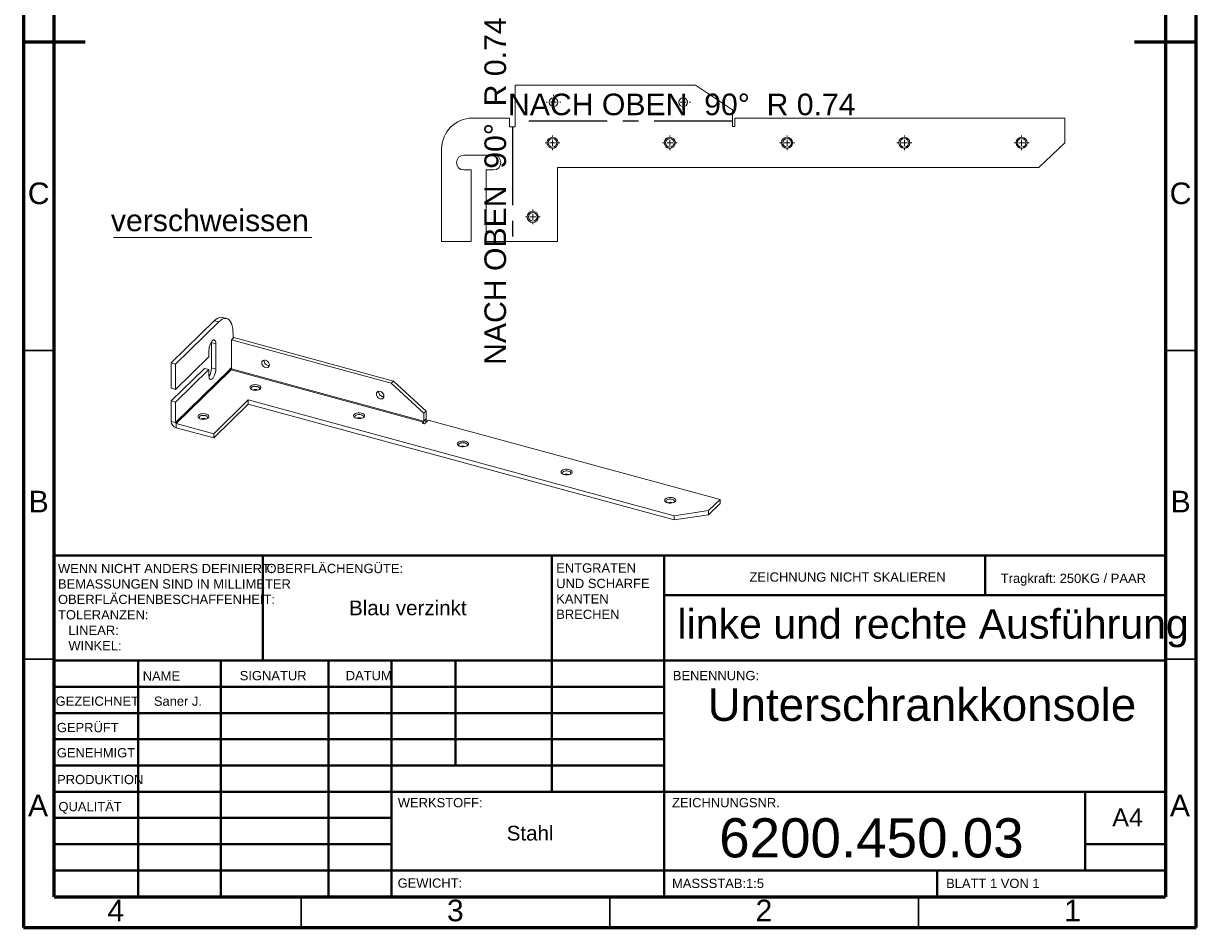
# Model space of a CAD drawing. Header units: millimetres. Extents: x 15 to 205, y 5 to 292.
# Tile 1 of 3: x 15 to 205, y 5 to 151. Entities that reach past the tile are written whole.
import ezdxf

# ---------------------------------------------------------------- set-up
doc = ezdxf.new("R2010")
doc.units = ezdxf.units.MM
doc.linetypes.add('CENTERX2', pattern=[20.32, 12.7, -2.54, 2.54, -2.54])
doc.layers.get('0').update_dxf_attribs({"color": 18, "true_color": 0x000000})
doc.styles.add('SLDTEXTSTYLE0', font='arial.ttf')

# ---------------------------------------------------------------- blocks, each defined once
blk = doc.blocks.new('SW_CENTERMARKSYMBOL_7')
at = {"color": 0, "linetype": 'Continuous', "lineweight": 0}
for p, q in [((-1, 0), (-1.2, 0)), ((0, 0), (-0.5, 0)), ((0, 1), (0, 1.2)), ((0, 0), (0, 0.5)), ((0, 0), (0.5, 0)), ((0, 0), (0, -0.5)), ((1, 0), (1.2, 0)), ((0, -1), (0, -1.2))]:
    blk.add_line(p, q, dxfattribs=at)
blk = doc.blocks.new('SW_CENTERMARKSYMBOL_6')
at = {"color": 0, "linetype": 'Continuous', "lineweight": 0}
for p, q in [((-1, 0), (-1.2, 0)), ((0, 0), (-0.5, 0)), ((0, 1), (0, 1.2)), ((0, 0), (0, 0.5)), ((0, 0), (0.5, 0)), ((0, 0), (0, -0.5)), ((1, 0), (1.2, 0)), ((0, -1), (0, -1.2))]:
    blk.add_line(p, q, dxfattribs=at)
blk = doc.blocks.new('SW_CENTERMARKSYMBOL_5')
at = {"color": 0, "linetype": 'Continuous', "lineweight": 0}
for p, q in [((-1, 0), (-1.2, 0)), ((0, 0), (-0.5, 0)), ((0, 1), (0, 1.2)), ((0, 0), (0, 0.5)), ((0, 0), (0.5, 0)), ((0, 0), (0, -0.5)), ((1, 0), (1.2, 0)), ((0, -1), (0, -1.2))]:
    blk.add_line(p, q, dxfattribs=at)
blk = doc.blocks.new('SW_CENTERMARKSYMBOL_4')
at = {"color": 0, "linetype": 'Continuous', "lineweight": 0}
for p, q in [((-1, 0), (-1.2, 0)), ((0, 0), (-0.5, 0)), ((0, 1), (0, 1.2)), ((0, 0), (0, 0.5)), ((0, 0), (0.5, 0)), ((0, 0), (0, -0.5)), ((1, 0), (1.2, 0)), ((0, -1), (0, -1.2))]:
    blk.add_line(p, q, dxfattribs=at)
blk = doc.blocks.new('SW_CENTERMARKSYMBOL_3')
at = {"color": 0, "linetype": 'Continuous', "lineweight": 0}
for p, q in [((-1, 0), (-1.2, 0)), ((0, 0), (-0.5, 0)), ((0, 1), (0, 1.2)), ((0, 0), (0, 0.5)), ((0, 0), (0.5, 0)), ((0, 0), (0, -0.5)), ((1, 0), (1.2, 0)), ((0, -1), (0, -1.2))]:
    blk.add_line(p, q, dxfattribs=at)
blk = doc.blocks.new('SW_CENTERMARKSYMBOL_2')
at = {"color": 0, "linetype": 'Continuous', "lineweight": 0}
for p, q in [((-1, 0), (-1.2, 0)), ((0, 0), (-0.5, 0)), ((0, 1), (0, 1.2)), ((0, 0), (0, 0.5)), ((0, 0), (0.5, 0)), ((0, 0), (0, -0.5)), ((1, 0), (1.2, 0)), ((0, -1), (0, -1.2))]:
    blk.add_line(p, q, dxfattribs=at)
blk = doc.blocks.new('SW_CENTERMARKSYMBOL_1')
at = {"color": 0, "linetype": 'Continuous', "lineweight": 0}
for p, q in [((-1, 0), (-1.2, 0)), ((0, 0), (-0.5, 0)), ((0, 1), (0, 1.2)), ((0, 0), (0, 0.5)), ((0, 0), (0.5, 0)), ((0, 0), (0, -0.5)), ((1, 0), (1.2, 0)), ((0, -1), (0, -1.2))]:
    blk.add_line(p, q, dxfattribs=at)
blk = doc.blocks.new('SW_CENTERMARKSYMBOL_0')
at = {"color": 0, "linetype": 'Continuous', "lineweight": 0}
for p, q in [((-1, 0), (-1.2, 0)), ((0, 0), (-0.5, 0)), ((0, 1), (0, 1.2)), ((0, 0), (0, 0.5)), ((0, 0), (0.5, 0)), ((0, 0), (0, -0.5)), ((1, 0), (1.2, 0)), ((0, -1), (0, -1.2))]:
    blk.add_line(p, q, dxfattribs=at)
blk = doc.blocks.new('SW_NOTE_2')
at = {"color": 0, "linetype": 'Continuous', "lineweight": 0}
blk.add_line((-32.16, 0), (0, 0), dxfattribs=at)
at = {"color": 0, "linetype": 'Continuous', "lineweight": 0, "insert": (-32.57, 4.52), "char_height": 3.5, "width": 70.1522, "attachment_point": 1, "style": 'SLDTEXTSTYLE0'}
blk.add_mtext('verschweissen', dxfattribs=at)
blk = doc.blocks.new('SW_NOTE_1')
at = {"color": 0, "linetype": 'Continuous', "lineweight": 0, "char_height": 1.5, "attachment_point": 1, "style": 'SLDTEXTSTYLE0'}
for s, insert, width in [('WENN NICHT ANDERS DEFINIERT:', (0, 1.93), 72.2283), ('BEMASSUNGEN SIND IN MILLIMETER', (0, -0.57), 78.0978), ('OBERFLÄCHENBESCHAFFENHEIT:', (0, -3.07), 72.7011), ('TOLERANZEN:', (0, -5.57), 31.8587), ('LINEAR:', (1.69, -8.07), 18.8804), ('WINKEL:', (1.69, -10.57), 19.8098)]:
    blk.add_mtext(s, dxfattribs=dict(at, insert=insert, width=width))
blk = doc.blocks.new('SW_NOTE_0')
at = {"color": 0, "linetype": 'Continuous', "lineweight": 0, "char_height": 1.5, "attachment_point": 1, "style": 'SLDTEXTSTYLE0'}
for s, insert, width in [('ENTGRATEN', (0, 1.93), 28.4022), ('UND SCHARFE', (0, -0.57), 32.9348), ('KANTEN', (0, -3.07), 19.5978), ('BRECHEN', (0, -5.57), 23.087)]:
    blk.add_mtext(s, dxfattribs=dict(at, insert=insert, width=width))

msp = doc.modelspace()

# ---------------------------------------------------------------- linework, layer by layer
at = {"color": 18, "linetype": 'Continuous', "lineweight": 60, "true_color": 0x000000}
for p, q in [((15, 292), (15, 5)), ((205, 5), (205, 292)), ((20, 10), (20, 287)), ((200, 287), (200, 10)), ((15, 148.5), (25, 148.5)), ((195, 148.5), (205, 148.5)), ((20, 10), (200, 10)), ((15, 5), (205, 5))]:
    msp.add_line(p, q, dxfattribs=at)
at = {"color": 18, "linetype": 'Continuous', "lineweight": 15, "true_color": 0x000000}
for p, q in [((123.8692, 141.5034), (94.6572, 141.5034)), ((94.6572, 134.7383), (94.6572, 141.5034)), ((123.8692, 141.5034), (129.8692, 137.5034)), ((129.8692, 137.5034), (129.8692, 134.791)), ((93.7441, 136.1383), (87.7441, 136.1383)), ((93.7441, 134.7383), (93.7441, 136.1383)), ((183.7092, 136.1383), (130.2692, 136.1383)), ((130.2692, 134.791), (130.2692, 136.1383)), ((183.7092, 132.1383), (183.7092, 136.1383)), ((93.7441, 134.7383), (94.6572, 134.7383)), ((129.8692, 134.791), (130.2692, 134.791)), ((82.7441, 131.1383), (82.7441, 116.1383)), ((179.5092, 128.1383), (183.7092, 132.1383)), ((91.1441, 130.1383), (86.3441, 130.1383)), ((86.3441, 127.7383), (87.5441, 127.7383)), ((87.5441, 127.7383), (87.5441, 116.1383)), ((89.9441, 127.7383), (91.1441, 127.7383)), ((89.9441, 116.1383), (89.9441, 127.7383)), ((101.5092, 116.1383), (101.5092, 128.1383)), ((101.5092, 128.1383), (179.5092, 128.1383)), ((82.7441, 116.1383), (87.5441, 116.1383)), ((89.9441, 116.1383), (101.5092, 116.1383)), ((45.9219, 103.3203), (38.9215, 96.4877)), ((46.6294, 103.128), (39.629, 96.2954)), ((46.6294, 103.128), (45.9219, 103.3203)), ((47.9408, 103.6672), (47.2332, 103.8595)), ((48.9629, 100.4421), (48.9629, 101.1197)), ((45.4521, 99.8838), (45.4552, 99.779)), ((45.4552, 99.779), (45.4552, 95.6646)), ((46.1627, 99.5867), (45.4552, 99.779)), ((46.1627, 95.4723), (46.1627, 99.5867)), ((49.0938, 100.5699), (48.7205, 100.2055)), ((74.5561, 93.1839), (48.7205, 100.2055)), ((48.7205, 100.2055), (48.7205, 95.5316)), ((74.9294, 93.5483), (49.0938, 100.5699)), ((45.0427, 97.4649), (39.629, 92.181)), ((45.0427, 98.4935), (45.0427, 97.4649)), ((53.9687, 96.8449), (53.9754, 96.9307)), ((38.9215, 96.4877), (39.629, 96.2954)), ((38.9215, 96.4877), (38.9215, 92.3733)), ((44.3351, 95.6), (38.9215, 90.3161)), ((39.629, 96.2954), (39.629, 92.181)), ((39.629, 90.1238), (45.0427, 95.4077)), ((48.3095, 95.2939), (39.629, 86.8214)), ((39.7593, 86.6597), (48.4398, 95.1322)), ((45.0427, 95.4077), (44.3351, 95.6)), ((45.0427, 95.4077), (45.0427, 94.3791)), ((46.1627, 95.4723), (45.4552, 95.6646)), ((48.3095, 95.339), (48.7205, 95.7401)), ((48.3095, 95.2939), (48.3095, 95.339)), ((48.4398, 95.1322), (48.4404, 95.132)), ((48.4404, 95.132), (48.6517, 95.3382)), ((48.6517, 95.3382), (79.7938, 86.8744)), ((79.8626, 87.0678), (48.7205, 95.5316)), ((74.5561, 93.1839), (74.9294, 93.5483)), ((74.5561, 93.1839), (79.8626, 88.313)), ((80.2359, 88.6774), (74.9294, 93.5483)), ((39.629, 92.181), (38.9215, 92.3733)), ((72.5415, 91.7972), (72.5481, 91.883)), ((38.9215, 90.3161), (38.9215, 87.0137)), ((39.629, 90.1238), (38.9215, 90.3161)), ((39.629, 90.1238), (39.629, 86.8214)), ((45.8199, 85.0126), (51.4203, 90.4787)), ((45.8199, 84.3268), (51.4203, 89.7929)), ((51.4203, 89.7929), (51.4203, 90.4787)), ((51.4203, 90.4787), (120.4049, 71.7301)), ((51.4203, 89.7929), (120.4049, 71.0444)), ((79.8626, 88.313), (80.2359, 88.6774)), ((79.8626, 87.0678), (79.8626, 88.313)), ((79.8626, 87.0678), (80.2359, 87.4322)), ((80.2359, 87.4322), (80.2359, 88.6774)), ((39.629, 86.8214), (38.9215, 87.0137)), ((39.7593, 86.6597), (39.7593, 85.974)), ((39.7593, 86.6597), (45.8199, 85.0126)), ((39.7593, 85.974), (45.8199, 84.3268)), ((79.7938, 86.8744), (79.6072, 86.6922)), ((79.6072, 86.6922), (79.9609, 86.5961)), ((79.7938, 86.8744), (79.7938, 86.6415)), ((79.9609, 86.5961), (80.5897, 87.2098)), ((127.853, 74.3647), (80.5897, 87.2098)), ((45.8199, 84.3268), (45.8199, 85.0126)), ((125.9862, 72.5426), (127.853, 74.3647)), ((127.853, 73.6789), (127.853, 74.3647)), ((120.4049, 71.7301), (125.9862, 72.5426)), ((125.9862, 71.8569), (127.853, 73.6789)), ((125.9862, 71.8569), (125.9862, 72.5426)), ((120.4049, 71.0444), (125.9862, 71.8569)), ((120.4049, 71.0444), (120.4049, 71.7301))]:
    msp.add_line(p, q, dxfattribs=at)
at = {"color": 18, "linetype": 'CENTERX2', "true_color": 0x000000}
for p, q in [((129.8692, 135.6208), (94.6572, 135.6208)), ((94.2266, 134.7383), (94.2266, 116.1383))]:
    msp.add_line(p, q, dxfattribs=at)
at = {"color": 18, "linetype": 'Continuous', "lineweight": 30, "true_color": 0x000000}
for p, q in [((20, 98.5), (15, 98.5)), ((200, 98.5), (205, 98.5)), ((20, 48.5), (15, 48.5)), ((200, 48.5), (205, 48.5)), ((60, 10), (60, 5)), ((110, 10), (110, 5)), ((160, 10), (160, 5))]:
    msp.add_line(p, q, dxfattribs=at)
at = {"color": 18, "linetype": 'Continuous', "lineweight": 40, "true_color": 0x000000}
for p, q in [((20, 65.25), (20, 10)), ((20, 65.25), (200, 65.25)), ((53.8, 48.25), (53.8, 65.25)), ((100.6, 65.25), (100.6, 27)), ((118.8, 65.25), (118.8, 10)), ((170.8, 58.875), (170.8, 65.25)), ((200, 58.875), (118.8, 58.875)), ((200, 48.25), (20, 48.25)), ((33.5963, 48.25), (33.5963, 10)), ((46.991, 48.25), (46.991, 10)), ((64.3989, 48.25), (64.3989, 10)), ((74.6, 10), (74.6, 48.25)), ((85, 31.25), (85, 48.25)), ((118.8, 44), (20, 44)), ((118.8, 39.75), (20, 39.75)), ((118.8, 35.5), (20, 35.5)), ((118.8, 31.25), (20, 31.25)), ((74.6, 27), (20, 27)), ((74.6, 27), (200, 27)), ((187, 14.25), (187, 27)), ((74.6, 22.7499), (20, 22.7499)), ((74.6, 18.5), (20, 18.5)), ((200, 18.5), (187, 18.5)), ((20, 14.25), (200, 14.25)), ((163, 10), (163, 14.25))]:
    msp.add_line(p, q, dxfattribs=at)
at = {"color": 18, "linetype": 'Continuous', "lineweight": 15, "true_color": 0x000000}
for points in [[(45.9219, 103.3203), (46.2032, 103.5636), (46.4803, 103.7408), (46.7494, 103.8494), (47.0063, 103.8878), (47.2332, 103.8595)], [(48.9629, 101.1197), (48.9459, 101.6197), (48.8951, 102.0792), (48.8113, 102.4915), (48.6956, 102.8506), (48.5499, 103.1512), (48.3761, 103.389), (48.1768, 103.5605), (47.955, 103.6632), (47.7139, 103.6955), (47.4569, 103.6571), (47.1879, 103.5485), (46.9107, 103.3713), (46.6294, 103.128)], [(46.1627, 99.5867), (46.1465, 99.817), (46.0986, 100.0021), (46.0219, 100.1313), (45.9208, 100.1971), (45.8013, 100.1957), (45.6702, 100.1271), (45.5352, 99.9953), (45.4041, 99.808), (45.2846, 99.5761), (45.1835, 99.313), (45.1068, 99.0341), (45.0589, 98.7555), (45.0427, 98.4935)], [(45.0427, 94.3791), (45.0589, 94.1488), (45.1068, 93.9637), (45.1835, 93.8345), (45.2846, 93.7687), (45.4041, 93.7701), (45.5352, 93.8387), (45.6702, 93.9705), (45.8013, 94.1578), (45.9208, 94.3897), (46.0219, 94.6528), (46.0986, 94.9317), (46.1465, 95.2103), (46.1627, 95.4723)], [(53.205, 92.1597), (53.2693, 92.2601), (53.2724, 92.3729), (53.2077, 92.4806), (53.0815, 92.5728), (52.9062, 92.6404), (52.6989, 92.6768), (52.4799, 92.6784), (52.2707, 92.6451), (52.0917, 92.5801), (51.9604, 92.4898), (51.8898, 92.383), (51.8866, 92.2703), (51.9513, 92.1625), (51.954, 92.1597)], [(44.7745, 87.4628), (44.8388, 87.5631), (44.8419, 87.6759), (44.7772, 87.7837), (44.651, 87.8759), (44.4757, 87.9435), (44.2684, 87.9799), (44.0494, 87.9815), (43.8402, 87.9482), (43.6612, 87.8832), (43.5299, 87.7929), (43.4593, 87.6861), (43.4562, 87.5733), (43.5209, 87.4656), (43.5235, 87.4628)], [(70.009, 87.5928), (70.0732, 87.6931), (70.0763, 87.8059), (70.0117, 87.9137), (69.8855, 88.0059), (69.7102, 88.0735), (69.5029, 88.1099), (69.2839, 88.1115), (69.0746, 88.0781), (68.8956, 88.0132), (68.7644, 87.9229), (68.6937, 87.8161), (68.6906, 87.7033), (68.7553, 87.5955), (68.758, 87.5928)], [(86.8129, 83.0258), (86.8772, 83.1262), (86.8803, 83.239), (86.8156, 83.3467), (86.6894, 83.4389), (86.5141, 83.5065), (86.3068, 83.5429), (86.0878, 83.5445), (85.8786, 83.5112), (85.6996, 83.4462), (85.5683, 83.3559), (85.4977, 83.2491), (85.4945, 83.1364), (85.5592, 83.0286), (85.5619, 83.0258)], [(103.6168, 78.4588), (103.6811, 78.5592), (103.6842, 78.672), (103.6195, 78.7798), (103.4934, 78.872), (103.318, 78.9396), (103.1107, 78.9759), (102.8918, 78.9776), (102.6825, 78.9442), (102.5035, 78.8793), (102.3723, 78.789), (102.3016, 78.6822), (102.2985, 78.5694), (102.3632, 78.4616), (102.3659, 78.4588)], [(120.4208, 73.8919), (120.485, 73.9923), (120.4882, 74.105), (120.4235, 74.2128), (120.2973, 74.305), (120.122, 74.3726), (119.9147, 74.409), (119.6957, 74.4106), (119.4865, 74.3773), (119.3075, 74.3123), (119.1762, 74.222), (119.1056, 74.1152), (119.1024, 74.0025), (119.1671, 73.8947), (119.1698, 73.8919)]]:
    msp.add_lwpolyline(points, dxfattribs=at)
for points in [[(53.5954, 96.4805), (53.6257, 96.2868), (53.7136, 96.0957), (53.8506, 95.9257), (54.0231, 95.7936), (54.2145, 95.7122), (54.4058, 95.6896), (54.5784, 95.7279), (54.7153, 95.8234), (54.8032, 95.9668), (54.8335, 96.144), (54.8032, 96.3376), (54.7153, 96.5288), (54.5784, 96.6988), (54.4058, 96.8309), (54.2145, 96.9122), (54.0231, 96.9349), (53.8506, 96.8966), (53.7136, 96.801), (53.6257, 96.6577)], [(52.1595, 92.083), (51.9603, 92.1566), (51.8071, 92.2551), (51.7111, 92.3713), (51.6795, 92.4965), (51.7147, 92.6214), (51.8141, 92.7368), (51.9702, 92.8341), (52.1715, 92.9061), (52.403, 92.9475), (52.6477, 92.9552), (52.8873, 92.9286), (53.104, 92.8697), (53.2819, 92.7828), (53.4077, 92.6745), (53.472, 92.5527), (53.4702, 92.4264), (53.4023, 92.3051), (53.2734, 92.1978), (53.093, 92.1123), (52.8746, 92.0551), (52.6342, 92.0303), (52.3898, 92.0399)], [(72.1681, 91.4328), (72.1984, 91.2392), (72.2864, 91.048), (72.4233, 90.878), (72.5959, 90.7459), (72.7872, 90.6645), (72.9785, 90.6419), (73.1511, 90.6802), (73.2881, 90.7757), (73.376, 90.9191), (73.4063, 91.0963), (73.376, 91.2899), (73.2881, 91.4811), (73.1511, 91.6511), (72.9785, 91.7832), (72.7872, 91.8646), (72.5959, 91.8872), (72.4233, 91.8489), (72.2864, 91.7534), (72.1984, 91.61)], [(43.729, 87.3861), (43.5298, 87.4597), (43.3766, 87.5582), (43.2806, 87.6743), (43.2491, 87.7995), (43.2843, 87.9245), (43.3836, 88.0399), (43.5397, 88.1372), (43.741, 88.2092), (43.9725, 88.2506), (44.2172, 88.2583), (44.4568, 88.2317), (44.6735, 88.1727), (44.8514, 88.0859), (44.9772, 87.9775), (45.0416, 87.8557), (45.0397, 87.7295), (44.9718, 87.6082), (44.8429, 87.5008), (44.6625, 87.4154), (44.4441, 87.3581), (44.2037, 87.3334), (43.9593, 87.3429)], [(68.9634, 87.5161), (68.7643, 87.5897), (68.611, 87.6882), (68.5151, 87.8043), (68.4835, 87.9295), (68.5187, 88.0544), (68.618, 88.1698), (68.7741, 88.2672), (68.9754, 88.3392), (69.207, 88.3806), (69.4516, 88.3882), (69.6912, 88.3616), (69.908, 88.3027), (70.0858, 88.2159), (70.2116, 88.1075), (70.276, 87.9857), (70.2741, 87.8595), (70.2063, 87.7382), (70.0773, 87.6308), (69.897, 87.5454), (69.6785, 87.4881), (69.4382, 87.4634), (69.1938, 87.4729)], [(85.7674, 82.9491), (85.5682, 83.0227), (85.415, 83.1212), (85.319, 83.2374), (85.2874, 83.3626), (85.3226, 83.4875), (85.422, 83.6029), (85.5781, 83.7002), (85.7793, 83.7722), (86.0109, 83.8136), (86.2555, 83.8213), (86.4951, 83.7947), (86.7119, 83.7358), (86.8898, 83.6489), (87.0156, 83.5406), (87.0799, 83.4188), (87.0781, 83.2925), (87.0102, 83.1712), (86.8813, 83.0639), (86.7009, 82.9784), (86.4825, 82.9212), (86.2421, 82.8964), (85.9977, 82.906)], [(102.5713, 78.3822), (102.3722, 78.4557), (102.2189, 78.5543), (102.1229, 78.6704), (102.0914, 78.7956), (102.1266, 78.9205), (102.2259, 79.0359), (102.382, 79.1333), (102.5833, 79.2053), (102.8148, 79.2467), (103.0595, 79.2543), (103.2991, 79.2277), (103.5159, 79.1688), (103.6937, 79.082), (103.8195, 78.9736), (103.8839, 78.8518), (103.882, 78.7256), (103.8141, 78.6043), (103.6852, 78.4969), (103.5049, 78.4115), (103.2864, 78.3542), (103.0461, 78.3295), (102.8017, 78.339)], [(119.3753, 73.8152), (119.1761, 73.8888), (119.0228, 73.9873), (118.9269, 74.1035), (118.8953, 74.2287), (118.9305, 74.3536), (119.0298, 74.469), (119.1859, 74.5663), (119.3872, 74.6383), (119.6188, 74.6797), (119.8634, 74.6874), (120.103, 74.6608), (120.3198, 74.6019), (120.4977, 74.515), (120.6235, 74.4067), (120.6878, 74.2849), (120.686, 74.1586), (120.6181, 74.0373), (120.4892, 73.93), (120.3088, 73.8445), (120.0903, 73.7873), (119.85, 73.7625), (119.6056, 73.7721)]]:
    msp.add_lwpolyline(points, close=True, dxfattribs=at)
for centre, radius in [((100.8692, 138.7034), 0.7), ((121.8692, 138.7034), 0.7), ((100.7092, 132.1383), 0.9), ((119.7092, 132.1383), 0.9), ((138.7092, 132.1383), 0.9), ((157.7092, 132.1383), 0.9), ((176.7092, 132.1383), 0.9), ((100.7092, 132.1383), 0.7), ((119.7092, 132.1383), 0.7), ((138.7092, 132.1383), 0.7), ((157.7092, 132.1383), 0.7), ((176.7092, 132.1383), 0.7), ((97.5092, 120.1383), 0.9), ((97.5092, 120.1383), 0.7)]:
    msp.add_circle(centre, radius, dxfattribs=at)
for centre, radius, start, end in [((87.7441, 131.1383), 5, 90, 180), ((86.3441, 128.9383), 1.2, 90, 270), ((91.1441, 128.9383), 1.2, 270, 90), ((42.8258, 95.6835), 2.6294, 327.592509, 359.588937), ((48.4881, 95.3044), 0.1789, 183.391562, 254.33381), ((48.4192, 95.5298), 0.3013, 320.512944, 0.343437), ((54.7847, 96.8736), 0.8165, 182.012077, 272.965715), ((52.5795, 90.9568), 1.2134, 68.809652, 111.190348), ((73.3575, 91.8259), 0.8165, 182.012077, 272.965715), ((44.149, 86.2599), 1.2134, 68.809652, 111.190348), ((69.3835, 86.3899), 1.2134, 68.809652, 111.190348), ((78.0765, 87.4694), 2.1597, 340.306357, 359.015353), ((40.07, 87.0818), 1.1505, 183.391562, 254.33381), ((39.8076, 86.832), 0.1789, 183.391562, 254.33381), ((79.5613, 87.066), 0.3013, 320.512944, 0.343437), ((86.1874, 81.8229), 1.2134, 68.809652, 111.190348), ((102.9914, 77.256), 1.2134, 68.809652, 111.190348), ((119.7953, 72.689), 1.2134, 68.809652, 111.190348)]:
    msp.add_arc(centre, radius, start, end, dxfattribs=at)

# ---------------------------------------------------------------- block references
at = {"color": 18, "linetype": 'Continuous', "lineweight": 0, "true_color": 0x000000}
for name, p in [('SW_CENTERMARKSYMBOL_6', (100.8692, 138.7034)), ('SW_CENTERMARKSYMBOL_7', (121.8692, 138.7034)), ('SW_CENTERMARKSYMBOL_1', (100.7092, 132.1383)), ('SW_CENTERMARKSYMBOL_2', (119.7092, 132.1383)), ('SW_CENTERMARKSYMBOL_3', (138.7092, 132.1383)), ('SW_CENTERMARKSYMBOL_4', (157.7092, 132.1383)), ('SW_CENTERMARKSYMBOL_5', (176.7092, 132.1383)), ('SW_NOTE_2', (61.7397, 116.797)), ('SW_CENTERMARKSYMBOL_0', (97.5092, 120.1383)), ('SW_NOTE_1', (20.5937, 61.9874)), ('SW_NOTE_0', (101.3092, 62.0695))]:
    msp.add_blockref(name, p, dxfattribs=at)

# ---------------------------------------------------------------- texts
at = {"color": 18, "linetype": 'Continuous', "lineweight": 0, "true_color": 0x000000, "insert": (89.6796, 124.3056), "char_height": 3.5, "width": 117.896739, "attachment_point": 2, "rotation": 90, "style": 'SLDTEXTSTYLE0'}
msp.add_mtext('NACH OBEN  90°  R 0.74', dxfattribs=at)
at = {"color": 18, "linetype": 'Continuous', "lineweight": 0, "true_color": 0x000000, "style": 'SLDTEXTSTYLE0'}
for s, insert, char_height, width, attachment_point in [('NACH OBEN  90°  R 0.74', (121.6486, 140.111), 3.5, 117.896739, 2), ('C', (17.4635, 125.7095), 3.5, 13.201087, 2), ('C', (202.4635, 125.7095), 3.5, 13.201087, 2), ('B', (17.4733, 75.7665), 3.5, 12.326087, 2), ('B', (202.4733, 75.7665), 3.5, 12.326087, 2), ('OBERFLÄCHENGÜTE:', (54.3713, 63.9193), 1.5, 46.711957, 1), ('ZEICHNUNG NICHT SKALIEREN', (132.6146, 62.533), 1.5, 65.983696, 1), ('Tragkraft: 250KG / PAAR', (173.3276, 62.3349), 1.5, 49.76087, 1), ('Blau verzinkt', (77.2702, 57.9812), 2.3813, 42.16454, 2), ('linke und rechte Ausführung', (162.369, 56.5697), 4.7625, 172.588859, 2), ('NAME', (34.3222, 46.5015), 1.5, 14.836957, 1), ('SIGNATUR', (50.0336, 46.5618), 1.5, 24.521739, 1), ('DATUM', (67.2147, 46.5762), 1.5, 17.527174, 1), ('BENENNUNG:', (120.2021, 46.5762), 1.5, 30.48913, 1), ('Unterschrankkonsole', (160.5622, 43.7658), 5.2917, 146.959712, 2), ('GEZEICHNET', (20.2121, 42.4297), 1.5, 29.836957, 1), ('Saner J.', (40.023, 42.4283), 1.4986, 17.966911, 2), ('GEPRÜFT', (20.4105, 38.1544), 1.5, 22.875, 1), ('GENEHMIGT', (20.4017, 34.0643), 1.5, 28.206522, 1), ('PRODUKTION', (20.4552, 29.7337), 1.5, 30.48913, 1), ('A', (17.3602, 26.5165), 3.5, 13.581522, 2), ('QUALITÄT', (20.669, 25.3496), 1.5, 23.331522, 1), ('WERKSTOFF:', (75.6459, 25.9861), 1.5, 30, 1), ('ZEICHNUNGSNR.', (120.074, 25.9861), 1.5, 37.434783, 1), ('A', (202.3602, 26.5165), 3.5, 13.581522, 2), ('6200.450.03', (152.3747, 22.7055), 6.35, 109.330435, 2), ('A4', (191.3887, 24.3004), 2.9104, 15.374504, 1), ('Stahl', (97.0828, 21.4856), 2.3813, 19.102167, 2), ('GEWICHT:', (75.6178, 12.9493), 1.4986, 23.488926, 1), ('MASSSTAB:1:5', (120.074, 12.9001), 1.5, 32.543478, 1), ('BLATT 1 VON 1', (164.4783, 12.9001), 1.5, 32.380435, 1), ('4', (29.9648, 9.5165), 3.5, 11.831522, 2), ('3', (84.9648, 9.5165), 3.5, 11.603261, 2), ('2', (134.9648, 9.5165), 3.5, 11.641304, 2), ('1', (184.9648, 9.5165), 3.5, 9.625, 2)]:
    msp.add_mtext(s, dxfattribs=dict(at, insert=insert, char_height=char_height, width=width, attachment_point=attachment_point))

doc.saveas('drawing.dxf')
